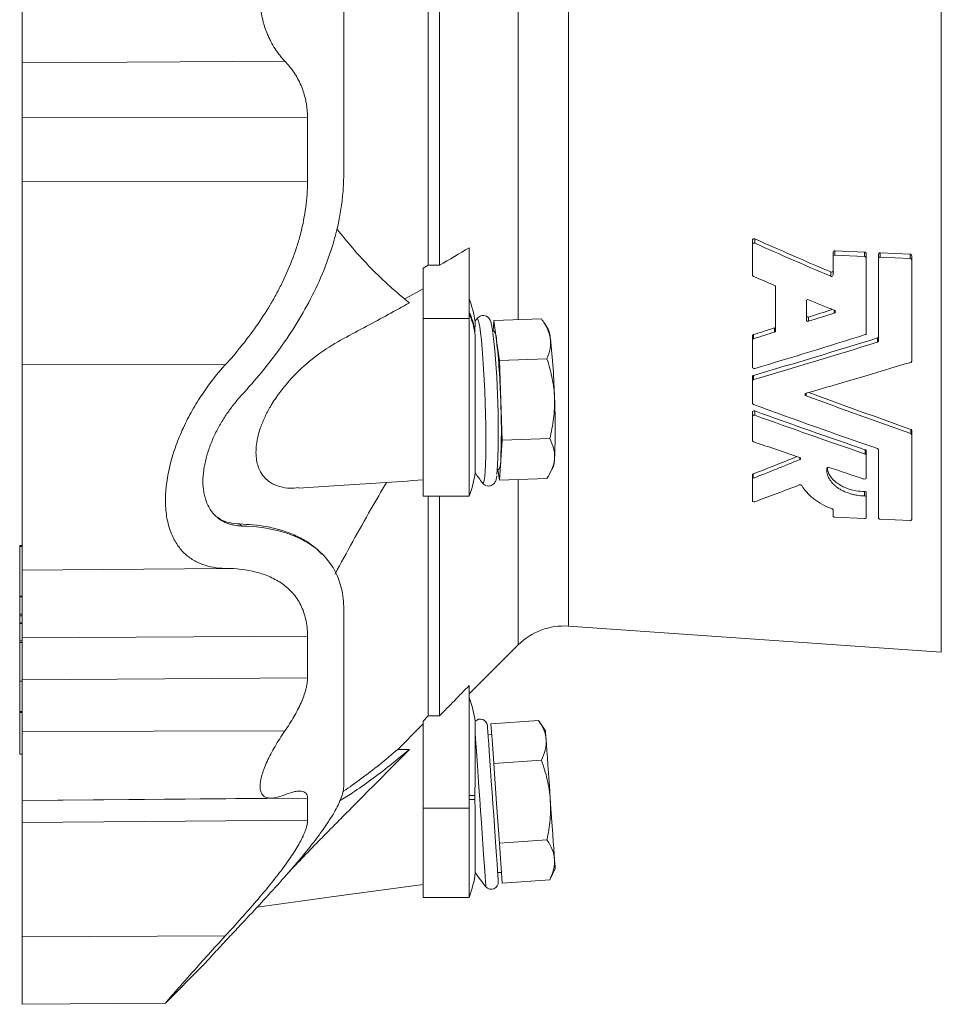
# Model space of a CAD drawing. Header units: millimetres. Extents: x -49 to 952, y -254 to 809.
# Tile 4 of 10: x -42 to 158, y 342 to 556. Entities that reach past the tile are written whole.
import ezdxf

# ---------------------------------------------------------------- set-up
doc = ezdxf.new("R2010")
doc.units = ezdxf.units.MM

msp = doc.modelspace()

# ---------------------------------------------------------------- linework, layer by layer
at = {"color": 8, "linetype": 'Continuous', "lineweight": 0}
for p, q in [((77.26, 697.01), (77.26, 424.27)), ((66.38, 630.56), (66.38, 490.72)), ((158.16, 418.61), (158.16, 560.64)), ((-41.26, 546.44), (15.76, 546.8)), ((-41.26, 534.47), (20.66, 534.54)), ((-41.26, 520.6), (20.66, 520.71)), ((117.68, 507.31), (117.68, 508.25)), ((135.04, 504.71), (135.04, 505.66)), ((141.52, 504.43), (141.52, 505.37)), ((144.9, 504.28), (144.9, 505.22)), ((151.38, 503.99), (151.38, 504.94)), ((134.18, 500.14), (134.18, 501.08)), ((129.38, 490.37), (129.38, 491.29)), ((134.95, 492.16), (134.95, 492.75)), ((45.74, 491.01), (55.74, 491.01)), ((117.4, 486.59), (117.4, 487.51)), ((122, 488.03), (122, 488.95)), ((144.32, 485.85), (144.32, 486.77)), ((-41.26, 481.1), (2.82, 480.91)), ((117.4, 477.72), (117.4, 478.64)), ((128.81, 474.25), (128.81, 474.78)), ((117.68, 470.01), (117.68, 470.93)), ((151.52, 466.03), (151.52, 466.94)), ((141.66, 461.59), (141.66, 462.51)), ((127.46, 460.39), (127.46, 460.82)), ((117.35, 456.33), (117.35, 457.26)), ((66.38, 456.06), (66.38, 420.2)), ((141.51, 452.51), (141.51, 453.45)), ((-41.77, 441.5), (-41.26, 441.5)), ((-41.26, 436.42), (2.82, 436.8)), ((-41.77, 430.65), (-41.26, 430.65)), ((-41.77, 426.84), (-41.26, 426.84)), ((-41.77, 426.51), (-41.26, 426.51)), ((-41.77, 424.85), (-41.26, 424.85)), ((-41.77, 421.05), (-41.26, 421.05)), ((-41.77, 420.71), (-41.26, 420.71)), ((-41.26, 421.72), (20.66, 422.12)), ((-41.77, 412.36), (-41.26, 412.36)), ((-41.26, 412.63), (20.66, 413.06)), ((-41.77, 405.77), (-41.26, 405.77)), ((-41.77, 405.53), (-41.26, 405.53)), ((-41.26, 401.41), (15.76, 401.53)), ((-41.77, 396.52), (-41.26, 396.52)), ((-41.26, 386.46), (20.66, 386.96)), ((57, 387.56), (55.74, 387.56)), ((57, 386.64), (55.74, 386.64)), ((45.74, 384.79), (55.74, 384.79)), ((-41.26, 381.67), (20.66, 382.19)), ((-41.26, 356.87), (2.82, 357.07))]:
    msp.add_line(p, q, dxfattribs=at)
at = {"color": 7, "linetype": 'Continuous', "lineweight": 15}
for p, q in [((46.85, 618.75), (46.85, 502.53)), ((49.32, 618.75), (49.32, 502.53)), ((55.74, 491.01), (55.74, 506.32)), ((117.18, 507.01), (117.18, 507.96)), ((117.18, 507.01), (117.18, 500.41)), ((134.68, 504.39), (134.68, 505.33)), ((134.68, 504.39), (134.68, 500.43)), ((135.04, 505.66), (141.52, 505.37)), ((141.52, 504.43), (135.04, 504.71)), ((141.88, 504.07), (141.88, 505.01)), ((141.88, 487.77), (141.88, 504.07)), ((144.54, 503.95), (144.54, 504.9)), ((144.54, 503.95), (144.54, 486.12)), ((144.9, 505.22), (151.38, 504.94)), ((151.38, 503.99), (144.9, 504.28)), ((151.74, 503.64), (151.74, 504.58)), ((45.74, 501.88), (46.85, 502.53)), ((45.74, 491.01), (45.74, 501.88)), ((46.85, 502.53), (49.32, 502.53)), ((151.74, 481.74), (151.74, 503.64)), ((122.22, 497.83), (122.22, 488.3)), ((45.74, 497.39), (41.79, 495.22)), ((128.88, 494.78), (128.88, 490.68)), ((45.74, 452.44), (45.74, 491.01)), ((55.74, 452.44), (55.74, 491.01)), ((57.4, 490.91), (57.39, 490.89)), ((61.07, 490.54), (60.91, 488.21)), ((61.07, 490.54), (71.4, 490.9)), ((61.67, 486.22), (61.07, 490.54)), ((72.92, 488.55), (72.05, 489.95)), ((61.15, 488.22), (60.84, 488.21)), ((117.18, 486.31), (117.18, 487.23)), ((62.28, 481.9), (61.67, 486.22)), ((117.18, 486.31), (117.18, 480.44)), ((62.28, 481.9), (72.61, 482.26)), ((62.58, 473.24), (62.28, 481.9)), ((117.18, 477.46), (117.18, 478.38)), ((117.18, 477.46), (117.18, 472.6)), ((62.88, 464.59), (62.58, 473.24)), ((117.18, 469.78), (117.18, 470.69)), ((117.18, 469.78), (117.18, 464.52)), ((151.74, 465.77), (151.74, 466.68)), ((151.74, 447.39), (151.74, 465.77)), ((62.58, 460.25), (62.88, 464.59)), ((62.88, 464.59), (73.22, 464.95)), ((141.88, 461.34), (141.88, 462.26)), ((141.88, 456.39), (141.88, 461.34)), ((144.54, 462.51), (144.54, 447.71)), ((62.28, 455.92), (62.58, 460.25)), ((61.88, 458.23), (62.2, 458.24)), ((61.95, 458.23), (62.28, 455.92)), ((73.19, 457.28), (73.96, 458.73)), ((117.18, 456.13), (117.18, 457.06)), ((58.63, 455.32), (58.65, 455.29)), ((62.28, 455.92), (72.61, 456.28)), ((117.18, 456.13), (117.18, 451.47)), ((141.88, 452.26), (141.88, 453.19)), ((45.74, 452.44), (55.74, 452.44)), ((46.85, 452.44), (46.85, 404.81)), ((49.32, 452.44), (49.32, 404.81)), ((141.88, 447.83), (141.88, 452.26)), ((134.68, 449.46), (134.68, 448.14)), ((6.42, 445.98), (5.88, 446.42)), ((135.04, 447.9), (141.52, 447.61)), ((144.9, 447.47), (151.38, 447.18)), ((-41.26, 441.72), (-41.77, 441.72)), ((-41.77, 441.5), (-41.77, 430.79)), ((23.25, 440.47), (22.7, 440.96)), ((-41.26, 430.77), (-41.77, 430.77)), ((-41.77, 430.65), (-41.77, 426.84)), ((-41.77, 426.51), (-41.77, 425)), ((-41.26, 424.98), (-41.77, 424.98)), ((-41.77, 424.85), (-41.77, 421.05)), ((77.26, 424.27), (158.16, 418.61)), ((-41.77, 420.71), (-41.77, 412.36)), ((55.74, 409.56), (66.38, 420.2)), ((-41.77, 412.33), (-41.26, 412.33)), ((-41.77, 412.31), (-41.77, 405.77)), ((55.74, 384.79), (55.74, 411.39)), ((-41.77, 405.53), (-41.77, 396.52)), ((45.74, 403.68), (46.85, 404.81)), ((45.74, 384.79), (45.74, 403.68)), ((46.85, 404.81), (49.32, 404.81)), ((60.46, 403.09), (70.8, 403.82)), ((72.3, 401.59), (70.8, 403.82)), ((60.77, 398.77), (60.46, 403.09)), ((60.63, 400.78), (59.83, 400.72)), ((42.77, 397.54), (40.29, 397.54)), ((61.07, 394.45), (60.77, 398.77)), ((-41.77, 396.49), (-41.26, 396.49)), ((61.07, 394.45), (71.4, 395.18)), ((61.67, 385.81), (61.07, 394.45)), ((-41.26, 386.48), (12.8, 386.95)), ((45.74, 365.44), (45.74, 384.79)), ((55.74, 365.44), (55.74, 384.79)), ((62.28, 377.18), (61.67, 385.81)), ((62.28, 377.18), (72.61, 377.9)), ((62.58, 372.86), (62.28, 377.18)), ((62.88, 368.54), (62.58, 372.86)), ((73.22, 369.26), (74.39, 371.67)), ((61.92, 370.8), (62.72, 370.85)), ((62.88, 368.54), (73.22, 369.26)), ((45.74, 365.44), (55.74, 365.44)), ((-10.09, 342.58), (-2.02, 350.65)), ((-41.26, 342.25), (-10.09, 342.52))]:
    msp.add_line(p, q, dxfattribs=at)
at = {"color": 8, "linetype": 'Continuous', "lineweight": 0, "flags": 128}
for points in [[(58.65, 455.29), (58.72, 455.24), (58.87, 455.37), (59, 455.86), (59.11, 456.7), (59.21, 457.87), (59.28, 459.35), (59.33, 461.11), (59.36, 463.11), (59.36, 465.31), (59.33, 467.67), (59.28, 470.14), (59.21, 472.66), (59.11, 475.2), (59, 477.7), (58.87, 480.1), (58.72, 482.36), (58.56, 484.43), (58.39, 486.28), (58.21, 487.86), (58.03, 489.14), (57.86, 490.09), (57.69, 490.71), (57.53, 490.96), (57.4, 490.91)], [(59.36, 367.73), (59.36, 367.77), (59.33, 368.13), (59.28, 368.85), (59.21, 369.9), (59.11, 371.26), (59, 372.92), (58.87, 374.83), (58.72, 376.95), (58.56, 379.26), (58.39, 381.69), (58.21, 384.19), (58.03, 386.73), (57.86, 389.24), (57.69, 391.68), (57.53, 393.99), (57.38, 396.14), (57.24, 398.07), (57.12, 399.74), (57.03, 401.13)]]:
    msp.add_lwpolyline(points, dxfattribs=at)
at = {"color": 7, "linetype": 'Continuous', "lineweight": 15, "flags": 128}
for points in [[(60.87, 385.76), (60.7, 388.22), (60.53, 390.63), (60.37, 392.94), (60.22, 395.1), (60.09, 397.05), (59.97, 398.77), (59.86, 400.2), (59.79, 401.33), (59.73, 402.13), (59.7, 402.58), (59.69, 402.68)], [(72.44, 399.59), (72.38, 400.46), (72.33, 401.08), (72.31, 401.47), (72.3, 401.59)], [(73.34, 386.63), (73.21, 388.58), (73.07, 390.5), (72.94, 392.36), (72.82, 394.11), (72.71, 395.74), (72.6, 397.21), (72.51, 398.5), (72.44, 399.59)], [(74.25, 373.67), (74.17, 374.76), (74.08, 376.05), (73.98, 377.52), (73.87, 379.15), (73.74, 380.9), (73.62, 382.76), (73.48, 384.68), (73.34, 386.63)], [(62.06, 368.83), (62.05, 368.94), (62.02, 369.39), (61.96, 370.18), (61.89, 371.31), (61.78, 372.75), (61.66, 374.47), (61.53, 376.42), (61.38, 378.58), (61.22, 380.88), (61.05, 383.29), (60.87, 385.76)], [(74.39, 371.67), (74.38, 371.8), (74.36, 372.18), (74.31, 372.81), (74.25, 373.67)], [(9.78, 363.35), (27.48, 365.76), (45.74, 368.24)]]:
    msp.add_lwpolyline(points, dxfattribs=at)
at = {"color": 7, "linetype": 'Continuous', "lineweight": 15}
for centre, radius, start, end in [((34.08, 487.1), 23.16, 7.9802, 20.7326), ((82.15, 473.94), 30, 145.5601, 146.9485), ((-117.34, 467.35), 179.39, 356.7431, 6.576), ((58.28, 486.4), 3.4, 356.9787, 32.385), ((67.34, 486.3), 6.01, 3.0944, 21.9283), ((-83.69, 469.55), 146.31, 1.4477, 6.5425), ((-72.01, 469.96), 146.31, 1.4477, 6.5426), ((-83.03, 466.75), 145.75, 357.4458, 2.5542), ((-71.35, 467.16), 145.75, 357.4458, 2.5542), ((58.81, 459.92), 3.79, 333.548, 4.994), ((68.31, 460.57), 5.94, 341.9942, 0.919), ((34.08, 460.64), 23.16, 339.2674, 352.3773), ((82.15, 473.94), 30, 213.1294, 218.4448), ((76.28, 410.3), 14, 86, 135), ((34.08, 400.56), 23.16, 7.4766, 20.7326), ((58.16, 402.58), 1.53, 4, 137.1031), ((34.08, 373.64), 23.16, 339.2674, 352.9967), ((82.15, 387.25), 30, 213.2187, 220.5838), ((60.53, 368.73), 1.53, 220.5838, 4)]:
    msp.add_arc(centre, radius, start, end, dxfattribs=at)
at = {"color": 8, "linetype": 'Continuous', "lineweight": 0}
for centre, start, end in [((39.31, 485.26), 9.6394, 23.6733), ((39.31, 484.8), 9.6203, 23.6735)]:
    msp.add_arc(centre, 17.94, start, end, dxfattribs=at)
at = {"color": 7, "linetype": 'Continuous', "lineweight": 15}
for centre, major_axis, ratio, start_param, end_param in [((267.88, 540.59), (360.33, -125.36), 0.223039, 4.36121, 4.410885), ((268.52, 540.38), (364.05, -126.66), 0.223039, 4.363985, 4.4131), ((249.15, 540.57), (360.79, -125.52), 0.223039, 4.417199, 4.430798), ((249.15, 540.57), (360.79, -125.52), 0.223039, 4.452494, 4.468757), ((140.83, 579.5), (338.94, 117.92), 0.223039, 4.601246, 4.61629), ((141.46, 579.71), (342.67, 119.22), 0.223039, 4.599776, 4.615986), ((140.83, 579.5), (338.94, 117.92), 0.223039, 4.565971, 4.579515), ((141.46, 579.71), (342.67, 119.22), 0.223039, 4.564883, 4.57828), ((160.83, 579.89), (345.93, 120.35), 0.223039, 4.510254, 4.579671), ((167.34, 579.75), (343.41, 119.47), 0.223039, 4.489435, 4.568041), ((167.98, 579.96), (347.13, 120.77), 0.223039, 4.489176, 4.566944), ((187.34, 580.14), (350.39, 121.9), 0.223039, 4.467635, 4.532833), ((187.34, 541.14), (350.39, -121.9), 0.223039, 4.622517, 4.687714), ((186.71, 541.35), (346.66, -120.61), 0.223039, 4.624262, 4.688437), ((167.98, 541.33), (347.13, -120.77), 0.223039, 4.644058, 4.721826), ((160.2, 541.6), (342.2, -119.05), 0.223039, 4.665624, 4.735791), ((160.83, 541.39), (345.93, -120.35), 0.223039, 4.665136, 4.734553), ((141.46, 541.57), (342.67, -119.22), 0.223039, 4.719764, 4.748914), ((181.8, 573.15), (222.31, 127.01), 0.299113, 4.253322, 4.296842), ((182.06, 573.29), (224.67, 128.35), 0.299113, 4.255247, 4.301232), ((141.46, 541.57), (342.67, -119.22), 0.223039, 4.767522, 4.789601), ((194.56, 573.36), (226.02, 129.12), 0.299113, 4.201469, 4.245693)]:
    msp.add_ellipse(centre, major_axis=major_axis, ratio=ratio, start_param=start_param, end_param=end_param, dxfattribs=at)
for points, knots in [([(28.52, 522.39), (28.52, 528.62), (28.52, 534.96), (28.52, 547.74), (28.52, 554.19), (28.52, 567.09), (28.52, 573.54), (28.52, 586.33), (28.52, 592.67), (28.52, 598.89)], [0, 0, 0, 0, 0.25, 0.25, 0.5, 0.5, 0.75, 0.75, 1, 1, 1, 1]), ([(-41.26, 574.84), (-41.26, 574.01), (-41.26, 573.08), (-41.26, 571), (-41.26, 569.86), (-41.26, 567.42), (-41.26, 566.12), (-41.26, 563.43), (-41.26, 562.03), (-41.26, 559.25), (-41.26, 557.86), (-41.26, 555.16), (-41.26, 553.86), (-41.26, 551.42), (-41.26, 550.28), (-41.26, 548.21), (-41.26, 547.27), (-41.26, 546.44)], [0, 0, 0, 0, 0.125, 0.125, 0.25, 0.25, 0.375, 0.375, 0.5, 0.5, 0.625, 0.625, 0.75, 0.75, 0.875, 0.875, 1, 1, 1, 1]), ([(15.76, 546.8), (14.98, 547.6), (14.27, 548.5), (13.31, 549.98), (13, 550.5), (12.57, 551.33), (12.43, 551.61), (12.16, 552.18), (12.04, 552.47), (11.68, 553.35), (11.46, 553.96), (11.18, 554.91), (11.09, 555.23), (10.93, 555.88), (10.86, 556.21), (10.53, 557.88), (10.39, 559.23), (10.39, 561.3), (10.43, 562.01), (10.56, 563.38), (10.66, 564.05), (10.85, 565.04), (10.92, 565.37), (11.08, 566.02), (11.17, 566.35), (11.45, 567.3), (11.67, 567.91), (12.15, 569.09), (12.41, 569.66), (12.99, 570.76), (13.3, 571.29), (14.27, 572.78), (14.98, 573.68), (15.76, 574.49)], [0, 0, 0, 0, 0.125, 0.125, 0.1875, 0.1875, 0.21875, 0.21875, 0.25, 0.25, 0.3125, 0.3125, 0.34375, 0.34375, 0.375, 0.375, 0.5, 0.5, 0.5625, 0.5625, 0.625, 0.625, 0.65625, 0.65625, 0.6875, 0.6875, 0.75, 0.75, 0.8125, 0.8125, 0.875, 0.875, 1, 1, 1, 1]), ([(15.76, 546.8), (16.45, 546.07), (17.1, 545.27), (17.99, 543.95), (18.27, 543.5), (18.79, 542.53), (19.04, 542.03), (19.7, 540.47), (20.05, 539.37), (20.35, 537.91), (20.41, 537.61), (20.5, 537), (20.54, 536.7), (20.63, 535.79), (20.66, 535.17), (20.66, 534.54)], [0, 0, 0, 0, 0.25, 0.25, 0.375, 0.375, 0.5, 0.5, 0.75, 0.75, 0.8125, 0.8125, 0.875, 0.875, 1, 1, 1, 1]), ([(-41.26, 546.44), (-41.26, 545.66), (-41.26, 544.8), (-41.26, 542.96), (-41.26, 541.98), (-41.26, 539.93), (-41.26, 538.86), (-41.26, 536.68), (-41.26, 535.57), (-41.26, 534.47)], [0, 0, 0, 0, 0.25, 0.25, 0.5, 0.5, 0.75, 0.75, 1, 1, 1, 1]), ([(6.42, 474.42), (9.33, 477.57), (12.11, 480.92), (16.01, 486.34), (17.25, 488.2), (19.59, 492.01), (20.69, 493.96), (22.72, 497.99), (23.66, 500.06), (24.71, 502.74), (24.91, 503.28), (25.3, 504.37), (25.49, 504.92), (26.04, 506.57), (26.37, 507.68), (27.27, 511.02), (27.73, 513.27), (28.2, 516.67), (28.32, 517.81), (28.48, 520.11), (28.52, 521.25), (28.52, 522.39)], [0, 0, 0, 0, 0.25, 0.25, 0.375, 0.375, 0.5, 0.5, 0.625, 0.625, 0.65625, 0.65625, 0.6875, 0.6875, 0.75, 0.75, 0.875, 0.875, 0.9375, 0.9375, 1, 1, 1, 1]), ([(-41.26, 520.6), (-41.26, 517.35), (-41.26, 513.98), (-41.26, 507.16), (-41.26, 503.72), (-41.26, 496.91), (-41.26, 493.56), (-41.26, 487.1), (-41.26, 484.01), (-41.26, 481.1)], [0, 0, 0, 0, 0.25, 0.25, 0.5, 0.5, 0.75, 0.75, 1, 1, 1, 1]), ([(20.66, 520.71), (20.66, 518.83), (20.53, 516.96), (20.04, 513.23), (19.68, 511.38), (18.97, 508.61), (18.71, 507.69), (18.13, 505.86), (17.81, 504.96), (16.81, 502.29), (16.06, 500.56), (14.82, 498.02), (14.39, 497.19), (13.5, 495.54), (13.03, 494.73), (11.6, 492.32), (10.59, 490.78), (7.45, 486.3), (5.2, 483.53), (2.82, 480.91)], [0, 0, 0, 0, 0.125, 0.125, 0.25, 0.25, 0.3125, 0.3125, 0.375, 0.375, 0.5, 0.5, 0.5625, 0.5625, 0.625, 0.625, 0.75, 0.75, 1, 1, 1, 1]), ([(27, 510.42), (28.15, 508.99), (30.57, 505.98), (34.43, 501.85), (38.52, 497.88), (41.35, 495.56), (42.77, 494.39)], [0, 0, 0, 0, 0.230465, 0.484972, 0.742483, 1, 1, 1, 1]), ([(117.18, 507.96), (117.18, 508.07), (117.24, 508.18), (117.38, 508.27), (117.44, 508.28), (117.56, 508.29), (117.62, 508.28), (117.68, 508.25)], [0, 0, 0, 0, 0.5, 0.5, 0.75, 0.75, 1, 1, 1, 1]), ([(117.68, 507.31), (117.57, 507.35), (117.44, 507.35), (117.24, 507.23), (117.18, 507.12), (117.18, 507.01)], [0, 0, 0, 0, 0.5, 0.5, 1, 1, 1, 1]), ([(134.68, 505.33), (134.68, 505.42), (134.72, 505.5), (134.85, 505.63), (134.95, 505.66), (135.04, 505.66)], [0, 0, 0, 0, 0.5, 0.5, 1, 1, 1, 1]), ([(135.04, 504.71), (134.95, 504.72), (134.85, 504.68), (134.72, 504.56), (134.68, 504.47), (134.68, 504.39)], [0, 0, 0, 0, 0.5, 0.5, 1, 1, 1, 1]), ([(141.52, 505.37), (141.62, 505.37), (141.71, 505.32), (141.84, 505.19), (141.88, 505.1), (141.88, 505.01)], [0, 0, 0, 0, 0.5, 0.5, 1, 1, 1, 1]), ([(141.88, 504.07), (141.88, 504.16), (141.84, 504.25), (141.71, 504.38), (141.62, 504.42), (141.52, 504.43)], [0, 0, 0, 0, 0.5, 0.5, 1, 1, 1, 1]), ([(144.54, 504.9), (144.54, 504.98), (144.58, 505.07), (144.71, 505.19), (144.8, 505.23), (144.9, 505.22)], [0, 0, 0, 0, 0.5, 0.5, 1, 1, 1, 1]), ([(144.9, 504.28), (144.8, 504.28), (144.71, 504.25), (144.58, 504.13), (144.54, 504.04), (144.54, 503.95)], [0, 0, 0, 0, 0.5, 0.5, 1, 1, 1, 1]), ([(151.38, 504.94), (151.48, 504.93), (151.57, 504.89), (151.7, 504.76), (151.74, 504.67), (151.74, 504.58)], [0, 0, 0, 0, 0.5, 0.5, 1, 1, 1, 1]), ([(151.74, 503.64), (151.74, 503.73), (151.7, 503.81), (151.57, 503.95), (151.48, 503.99), (151.38, 503.99)], [0, 0, 0, 0, 0.5, 0.5, 1, 1, 1, 1]), ([(117.18, 500.41), (117.18, 500.34), (117.2, 500.28), (117.28, 500.17), (117.33, 500.12), (117.4, 500.09)], [0, 0, 0, 0, 0.5, 0.5, 1, 1, 1, 1]), ([(134.18, 501.08), (134.29, 501.03), (134.42, 501.04), (134.62, 501.15), (134.68, 501.26), (134.68, 501.36)], [0, 0, 0, 0, 0.5, 0.5, 1, 1, 1, 1]), ([(134.68, 500.43), (134.68, 500.32), (134.62, 500.21), (134.47, 500.13), (134.42, 500.11), (134.3, 500.11), (134.24, 500.12), (134.18, 500.14)], [0, 0, 0, 0, 0.5, 0.5, 0.75, 0.75, 1, 1, 1, 1]), ([(122, 498.14), (122.06, 498.12), (122.12, 498.07), (122.2, 497.96), (122.22, 497.9), (122.22, 497.83)], [0, 0, 0, 0, 0.5, 0.5, 1, 1, 1, 1]), ([(42.77, 494.39), (39.68, 492.68), (34.92, 490.03), (28.48, 486.67), (23.88, 483.96), (19.81, 480.71), (16.76, 477.63), (14.36, 474.63), (12.71, 472.12), (11.42, 469.68), (10.52, 467.53), (9.91, 465.5), (9.56, 463.65), (9.45, 461.87), (9.62, 459.76), (10.28, 457.86), (11.4, 456.36), (12.78, 455.23), (14.63, 454.46), (16.68, 454.07), (18.1, 454.24), (18.7, 454.3)], [0, 0, 0, 0, 0.171772, 0.264618, 0.357242, 0.427799, 0.498252, 0.541467, 0.584621, 0.617065, 0.649463, 0.675234, 0.700984, 0.726866, 0.752748, 0.8003, 0.83344, 0.866633, 0.915559, 0.964578, 1, 1, 1, 1]), ([(129.38, 495.05), (129.27, 495.1), (129.14, 495.09), (128.94, 494.98), (128.88, 494.88), (128.88, 494.78)], [0, 0, 0, 0, 0.5, 0.5, 1, 1, 1, 1]), ([(60.86, 488.05), (60.83, 488.26), (60.75, 488.86), (60.59, 489.69), (60.43, 490.29), (60.21, 490.77), (59.95, 491.14), (59.5, 491.5), (58.83, 491.69), (58.13, 491.56), (57.64, 491.22), (57.42, 490.95), (57.36, 490.83), (57.34, 490.8)], [0, 0, 0, 0, 0.100956, 0.301211, 0.512331, 0.59865, 0.664019, 0.727734, 0.793367, 0.866298, 0.925598, 0.983497, 1, 1, 1, 1]), ([(129.38, 491.29), (129.27, 491.26), (129.14, 491.27), (128.94, 491.4), (128.88, 491.5), (128.88, 491.61)], [0, 0, 0, 0, 0.5, 0.5, 1, 1, 1, 1]), ([(134.95, 492.16), (135.01, 492.18), (135.07, 492.22), (135.15, 492.32), (135.17, 492.39), (135.17, 492.51), (135.15, 492.57), (135.07, 492.68), (135.01, 492.72), (134.95, 492.75)], [0, 0, 0, 0, 0.25, 0.25, 0.5, 0.5, 0.75, 0.75, 1, 1, 1, 1]), ([(57.01, 490.3), (57.01, 490.27), (57.01, 490.22), (57, 489.56), (57, 488.81), (57, 488.31), (57, 488.26)], [0, 0, 0, 0, 0.293988, 0.623494, 0.962558, 1, 1, 1, 1]), ([(73.34, 486.63), (73.29, 486.99), (73.21, 487.36), (72.98, 488.09), (72.84, 488.45), (72.34, 489.52), (71.9, 490.21), (71.4, 490.9)], [0, 0, 0, 0, 0.25, 0.25, 0.5, 0.5, 1, 1, 1, 1]), ([(122, 488.95), (122.06, 488.97), (122.12, 489.01), (122.2, 489.11), (122.22, 489.17), (122.22, 489.23)], [0, 0, 0, 0, 0.5, 0.5, 1, 1, 1, 1]), ([(128.88, 490.68), (128.88, 490.58), (128.94, 490.47), (129.13, 490.35), (129.27, 490.33), (129.38, 490.37)], [0, 0, 0, 0, 0.5, 0.5, 1, 1, 1, 1]), ([(57.03, 457.57), (57.03, 457.61), (57.04, 457.7), (57.05, 458.4), (57.05, 459.53), (57.06, 461.07), (57.06, 462.99), (57.06, 465.2), (57.06, 467.68), (57.06, 470.31), (57.06, 473.06), (57.05, 475.82), (57.04, 478.54), (57.03, 481.11), (57.02, 483.49), (57.01, 485.85), (57, 487.09), (57, 487.8)], [0, 0, 0, 0, 0.055752, 0.122526, 0.187437, 0.254229, 0.319163, 0.385978, 0.450928, 0.517761, 0.582712, 0.649548, 0.714485, 0.781307, 0.846223, 0.913022, 1, 1, 1, 1]), ([(117.18, 487.23), (117.18, 487.29), (117.2, 487.35), (117.28, 487.45), (117.34, 487.49), (117.4, 487.51)], [0, 0, 0, 0, 0.5, 0.5, 1, 1, 1, 1]), ([(122.22, 488.3), (122.22, 488.24), (122.2, 488.18), (122.12, 488.09), (122.06, 488.05), (122, 488.03)], [0, 0, 0, 0, 0.5, 0.5, 1, 1, 1, 1]), ([(141.66, 487.49), (141.73, 487.51), (141.78, 487.55), (141.86, 487.64), (141.88, 487.71), (141.88, 487.77)], [0, 0, 0, 0, 0.5, 0.5, 1, 1, 1, 1]), ([(144.32, 486.77), (144.38, 486.79), (144.44, 486.83), (144.52, 486.92), (144.54, 486.98), (144.54, 487.04)], [0, 0, 0, 0, 0.5, 0.5, 1, 1, 1, 1]), ([(72.61, 482.26), (72.92, 482.98), (73.16, 483.71), (73.42, 485.17), (73.45, 485.9), (73.34, 486.63)], [0, 0, 0, 0, 0.5, 0.5, 1, 1, 1, 1]), ([(117.4, 486.59), (117.34, 486.57), (117.28, 486.53), (117.2, 486.43), (117.18, 486.37), (117.18, 486.31)], [0, 0, 0, 0, 0.5, 0.5, 1, 1, 1, 1]), ([(144.54, 486.12), (144.54, 486.06), (144.52, 486), (144.44, 485.91), (144.38, 485.87), (144.32, 485.85)], [0, 0, 0, 0, 0.5, 0.5, 1, 1, 1, 1]), ([(-41.26, 436.42), (-41.26, 436.45), (-41.26, 436.72), (-41.26, 437.59), (-41.26, 437.96), (-41.26, 438.86), (-41.26, 439.39), (-41.26, 440.64), (-41.26, 441.36), (-41.26, 442.95), (-41.26, 443.84), (-41.26, 445.77), (-41.26, 446.81), (-41.26, 449.04), (-41.26, 450.22), (-41.26, 452.68), (-41.26, 453.96), (-41.26, 456.58), (-41.26, 457.92), (-41.26, 460.62), (-41.26, 461.99), (-41.26, 464.69), (-41.26, 466.03), (-41.26, 468.66), (-41.26, 469.95), (-41.26, 472.44), (-41.26, 473.64), (-41.26, 477.11), (-41.26, 479.22), (-41.26, 481.1)], [0, 0, 0, 0, 0.125, 0.125, 0.1875, 0.1875, 0.25, 0.25, 0.3125, 0.3125, 0.375, 0.375, 0.4375, 0.4375, 0.5, 0.5, 0.5625, 0.5625, 0.625, 0.625, 0.6875, 0.6875, 0.75, 0.75, 0.8125, 0.8125, 0.875, 0.875, 1, 1, 1, 1]), ([(2.82, 480.91), (1.05, 478.97), (-0.6, 476.88), (-2.52, 474.04), (-2.89, 473.46), (-3.63, 472.28), (-3.98, 471.67), (-5.03, 469.83), (-5.68, 468.58), (-6.86, 466.03), (-7.4, 464.72), (-8.12, 462.72), (-8.35, 462.05), (-8.76, 460.71), (-8.94, 460.05), (-9.44, 458.06), (-9.7, 456.74), (-9.92, 455.11), (-9.96, 454.79), (-10.03, 454.14), (-10.06, 453.82), (-10.12, 452.85), (-10.15, 452.23), (-10.15, 450.39), (-10.06, 449.22), (-9.8, 447.56), (-9.7, 447.02), (-9.44, 445.98), (-9.29, 445.48), (-8.79, 444.06), (-8.38, 443.19), (-7.66, 442.01), (-7.4, 441.64), (-6.86, 440.94), (-6.58, 440.62), (-5.69, 439.71), (-5.04, 439.18), (-3.99, 438.52), (-3.63, 438.32), (-2.9, 437.96), (-2.52, 437.8), (-0.61, 437.09), (1.05, 436.82), (2.82, 436.8)], [0, 0, 0, 0, 0.125, 0.125, 0.15625, 0.15625, 0.1875, 0.1875, 0.25, 0.25, 0.3125, 0.3125, 0.34375, 0.34375, 0.375, 0.375, 0.4375, 0.4375, 0.453125, 0.453125, 0.46875, 0.46875, 0.5, 0.5, 0.5625, 0.5625, 0.59375, 0.59375, 0.625, 0.625, 0.6875, 0.6875, 0.71875, 0.71875, 0.75, 0.75, 0.8125, 0.8125, 0.84375, 0.84375, 0.875, 0.875, 1, 1, 1, 1]), ([(72.61, 482.26), (73.07, 480.86), (73.46, 479.44), (74.02, 476.58), (74.2, 475.13), (74.25, 473.65)], [0, 0, 0, 0, 0.5, 0.5, 1, 1, 1, 1]), ([(151.52, 481.47), (151.58, 481.49), (151.64, 481.53), (151.72, 481.62), (151.74, 481.68), (151.74, 481.74)], [0, 0, 0, 0, 0.5, 0.5, 1, 1, 1, 1]), ([(117.18, 480.44), (117.18, 480.34), (117.24, 480.24), (117.44, 480.13), (117.57, 480.11), (117.68, 480.14)], [0, 0, 0, 0, 0.5, 0.5, 1, 1, 1, 1]), ([(117.18, 478.38), (117.18, 478.43), (117.2, 478.49), (117.28, 478.58), (117.34, 478.62), (117.4, 478.64)], [0, 0, 0, 0, 0.5, 0.5, 1, 1, 1, 1]), ([(117.4, 477.72), (117.34, 477.7), (117.28, 477.67), (117.2, 477.58), (117.18, 477.52), (117.18, 477.46)], [0, 0, 0, 0, 0.5, 0.5, 1, 1, 1, 1]), ([(-2.02, 455.65), (-2.02, 456.44), (-1.96, 457.25), (-1.79, 458.5), (-1.72, 458.92), (-1.55, 459.77), (-1.45, 460.2), (-1.12, 461.48), (-0.85, 462.34), (-0.39, 463.6), (-0.22, 464.02), (0.13, 464.86), (0.32, 465.28), (0.9, 466.51), (1.32, 467.31), (2.21, 468.86), (2.69, 469.61), (3.44, 470.71), (3.69, 471.07), (4.22, 471.78), (4.48, 472.12), (5.29, 473.14), (5.85, 473.79), (6.42, 474.42)], [0, 0, 0, 0, 0.125, 0.125, 0.1875, 0.1875, 0.25, 0.25, 0.375, 0.375, 0.4375, 0.4375, 0.5, 0.5, 0.625, 0.625, 0.75, 0.75, 0.8125, 0.8125, 0.875, 0.875, 1, 1, 1, 1]), ([(128.81, 474.25), (128.75, 474.27), (128.69, 474.31), (128.61, 474.41), (128.59, 474.47), (128.59, 474.58), (128.61, 474.63), (128.69, 474.72), (128.75, 474.76), (128.81, 474.78)], [0, 0, 0, 0, 0.25, 0.25, 0.5, 0.5, 0.75, 0.75, 1, 1, 1, 1]), ([(74.25, 473.65), (74.28, 472.92), (74.27, 472.18), (74.2, 470.71), (74.13, 469.99), (73.86, 467.81), (73.57, 466.38), (73.22, 464.95)], [0, 0, 0, 0, 0.25, 0.25, 0.5, 0.5, 1, 1, 1, 1]), ([(117.18, 472.6), (117.18, 472.54), (117.2, 472.49), (117.28, 472.39), (117.34, 472.35), (117.4, 472.33)], [0, 0, 0, 0, 0.5, 0.5, 1, 1, 1, 1]), ([(117.18, 470.69), (117.18, 470.78), (117.24, 470.87), (117.44, 470.96), (117.57, 470.96), (117.68, 470.93)], [0, 0, 0, 0, 0.5, 0.5, 1, 1, 1, 1]), ([(117.68, 470.01), (117.57, 470.05), (117.44, 470.04), (117.24, 469.95), (117.18, 469.87), (117.18, 469.78)], [0, 0, 0, 0, 0.5, 0.5, 1, 1, 1, 1]), ([(151.52, 466.94), (151.58, 466.92), (151.64, 466.88), (151.72, 466.79), (151.74, 466.74), (151.74, 466.68)], [0, 0, 0, 0, 0.5, 0.5, 1, 1, 1, 1]), ([(151.74, 465.77), (151.74, 465.82), (151.72, 465.87), (151.64, 465.96), (151.58, 466), (151.52, 466.03)], [0, 0, 0, 0, 0.5, 0.5, 1, 1, 1, 1]), ([(73.22, 464.95), (73.57, 464.26), (73.86, 463.55), (74.23, 462.13), (74.3, 461.4), (74.25, 460.66)], [0, 0, 0, 0, 0.5, 0.5, 1, 1, 1, 1]), ([(117.18, 464.52), (117.18, 464.47), (117.2, 464.42), (117.28, 464.33), (117.34, 464.29), (117.4, 464.27)], [0, 0, 0, 0, 0.5, 0.5, 1, 1, 1, 1]), ([(141.66, 462.51), (141.73, 462.49), (141.78, 462.45), (141.86, 462.36), (141.88, 462.31), (141.88, 462.26)], [0, 0, 0, 0, 0.5, 0.5, 1, 1, 1, 1]), ([(141.88, 461.34), (141.88, 461.39), (141.86, 461.44), (141.78, 461.53), (141.73, 461.57), (141.66, 461.59)], [0, 0, 0, 0, 0.5, 0.5, 1, 1, 1, 1]), ([(144.32, 462.77), (144.38, 462.74), (144.44, 462.71), (144.52, 462.62), (144.54, 462.57), (144.54, 462.51)], [0, 0, 0, 0, 0.5, 0.5, 1, 1, 1, 1]), ([(74.25, 460.66), (74.22, 460.29), (74.17, 459.92), (73.99, 459.19), (73.88, 458.82), (73.45, 457.73), (73.07, 457), (72.61, 456.28)], [0, 0, 0, 0, 0.25, 0.25, 0.5, 0.5, 1, 1, 1, 1]), ([(127.4, 460.84), (127.47, 460.82), (127.52, 460.79), (127.6, 460.71), (127.62, 460.66), (127.63, 460.57), (127.62, 460.53), (127.56, 460.44), (127.51, 460.41), (127.46, 460.39)], [0, 0, 0, 0, 0.25, 0.25, 0.5, 0.5, 0.75, 0.75, 1, 1, 1, 1]), ([(141.51, 452.51), (140.96, 452.52), (140.42, 452.57), (139.61, 452.7), (139.34, 452.75), (138.81, 452.87), (138.55, 452.94), (137.79, 453.17), (137.31, 453.36), (136.62, 453.7), (136.4, 453.82), (135.98, 454.07), (135.58, 454.33), (135.22, 454.62), (134.87, 454.92), (134.71, 455.08), (134.27, 455.57), (134.02, 455.91), (133.73, 456.44), (133.64, 456.62), (133.5, 456.99), (133.44, 457.18), (133.31, 457.73), (133.28, 458.11), (133.3, 458.49)], [0, 0, 0, 0, 0.125, 0.125, 0.1875, 0.1875, 0.25, 0.25, 0.375, 0.375, 0.4375, 0.4375, 0.5, 0.5625, 0.5625, 0.625, 0.625, 0.75, 0.75, 0.8125, 0.8125, 0.875, 0.875, 1, 1, 1, 1]), ([(133.3, 458.49), (133.3, 458.57), (133.37, 458.65), (133.56, 458.73), (133.69, 458.73), (133.8, 458.69)], [0, 0, 0, 0, 0.5, 0.5, 1, 1, 1, 1]), ([(133.44, 458.58), (133.51, 458.14), (133.7, 457.07), (135.03, 455.57), (137.08, 454.3), (139.37, 453.59), (140.88, 453.49), (141.51, 453.45)], [0, 0, 0, 0, 0.162547, 0.39185, 0.61849, 0.841067, 1, 1, 1, 1]), ([(-2.02, 455.65), (-2.02, 454.85), (-1.96, 454.11), (-1.79, 453.05), (-1.72, 452.7), (-1.55, 452.04), (-1.45, 451.72), (-1.12, 450.79), (-0.85, 450.23), (-0.39, 449.48), (-0.22, 449.24), (0.13, 448.78), (0.32, 448.57), (0.9, 447.97), (1.32, 447.63), (2.21, 447.05), (2.69, 446.81), (3.44, 446.51), (3.69, 446.43), (4.22, 446.28), (4.48, 446.22), (5.29, 446.06), (5.85, 446), (6.42, 445.98)], [0, 0, 0, 0, 0.125, 0.125, 0.1875, 0.1875, 0.25, 0.25, 0.375, 0.375, 0.4375, 0.4375, 0.5, 0.5, 0.625, 0.625, 0.75, 0.75, 0.8125, 0.8125, 0.875, 0.875, 1, 1, 1, 1]), ([(18.71, 454.19), (21.63, 454.38), (30.64, 454.98), (39.65, 455.57), (45.74, 455.96)], [0, 0, 0, 0, 0.324629, 1, 1, 1, 1]), ([(26.64, 435.57), (27.91, 437.91), (30.45, 442.6), (34.18, 449.24), (36.67, 453.51), (37.8, 455.44)], [0, 0, 0, 0, 0.353678, 0.707363, 1, 1, 1, 1]), ([(58.55, 455.44), (58.55, 455.43), (58.6, 455.33), (58.82, 455.07), (59.3, 454.74), (59.99, 454.6), (60.66, 454.78), (61.11, 455.14), (61.37, 455.49), (61.52, 455.83), (61.65, 456.25), (61.72, 456.56), (61.75, 456.86), (61.75, 456.88)], [0, 0, 0, 0, 0.008948, 0.096016, 0.184013, 0.274816, 0.370647, 0.450708, 0.531265, 0.625483, 0.756482, 0.983539, 1, 1, 1, 1]), ([(127.36, 454.89), (127.45, 454.92), (127.56, 454.93), (127.76, 454.88), (127.85, 454.82), (127.89, 454.75)], [0, 0, 0, 0, 0.5, 0.5, 1, 1, 1, 1]), ([(141.38, 456.18), (141.5, 456.14), (141.63, 456.15), (141.82, 456.23), (141.88, 456.31), (141.88, 456.39)], [0, 0, 0, 0, 0.5, 0.5, 1, 1, 1, 1]), ([(127.89, 454.75), (128.2, 454.21), (128.59, 453.7), (129.25, 452.97), (129.49, 452.74), (129.99, 452.27), (130.26, 452.05), (131.11, 451.4), (131.72, 451), (133.04, 450.28), (133.74, 449.96), (134.49, 449.67)], [0, 0, 0, 0, 0.25, 0.25, 0.375, 0.375, 0.5, 0.5, 0.75, 0.75, 1, 1, 1, 1]), ([(141.51, 453.45), (141.61, 453.45), (141.7, 453.42), (141.84, 453.32), (141.88, 453.26), (141.88, 453.19)], [0, 0, 0, 0, 0.5, 0.5, 1, 1, 1, 1]), ([(117.18, 451.47), (117.18, 451.43), (117.2, 451.39), (117.26, 451.32), (117.31, 451.28), (117.42, 451.24), (117.49, 451.22), (117.62, 451.22), (117.68, 451.23), (117.73, 451.25)], [0, 0, 0, 0, 0.25, 0.25, 0.5, 0.5, 0.75, 0.75, 1, 1, 1, 1]), ([(141.88, 452.26), (141.88, 452.32), (141.84, 452.39), (141.7, 452.48), (141.61, 452.51), (141.51, 452.51)], [0, 0, 0, 0, 0.5, 0.5, 1, 1, 1, 1]), ([(134.49, 449.67), (134.55, 449.65), (134.6, 449.61), (134.66, 449.54), (134.68, 449.5), (134.68, 449.46)], [0, 0, 0, 0, 0.5, 0.5, 1, 1, 1, 1]), ([(5.88, 446.42), (5.15, 446.49), (3.68, 446.63), (2.08, 447.17), (1.31, 447.76), (1.11, 447.91)], [0, 0, 0, 0, 0.423899, 0.847406, 1, 1, 1, 1]), ([(23.7, 439.88), (23.39, 440.24), (22.45, 441.33), (20.44, 442.7), (17.81, 444.11), (14.89, 445.16), (10.98, 446.1), (7.86, 446.3), (5.88, 446.42)], [0, 0, 0, 0, 0.076675, 0.234736, 0.392839, 0.55511, 0.71741, 1, 1, 1, 1]), ([(134.68, 448.14), (134.68, 448.09), (134.72, 448.03), (134.85, 447.93), (134.95, 447.9), (135.04, 447.9)], [0, 0, 0, 0, 0.5, 0.5, 1, 1, 1, 1]), ([(141.52, 447.61), (141.62, 447.61), (141.71, 447.63), (141.84, 447.71), (141.88, 447.77), (141.88, 447.83)], [0, 0, 0, 0, 0.5, 0.5, 1, 1, 1, 1]), ([(144.54, 447.71), (144.54, 447.65), (144.58, 447.59), (144.71, 447.5), (144.8, 447.47), (144.9, 447.47)], [0, 0, 0, 0, 0.5, 0.5, 1, 1, 1, 1]), ([(151.38, 447.18), (151.48, 447.18), (151.57, 447.2), (151.7, 447.28), (151.74, 447.33), (151.74, 447.39)], [0, 0, 0, 0, 0.5, 0.5, 1, 1, 1, 1]), ([(6.42, 445.98), (9.33, 445.91), (12.11, 445.55), (16.01, 444.5), (17.25, 444.06), (19.59, 443.02), (20.69, 442.41), (22.72, 440.98), (23.66, 440.17), (24.71, 439.01), (24.91, 438.77), (25.3, 438.27), (25.49, 438.02), (26.04, 437.23), (26.37, 436.68), (27.27, 434.96), (27.73, 433.71), (28.2, 431.67), (28.32, 430.96), (28.48, 429.48), (28.52, 428.72), (28.52, 427.93)], [0, 0, 0, 0, 0.25, 0.25, 0.375, 0.375, 0.5, 0.5, 0.625, 0.625, 0.65625, 0.65625, 0.6875, 0.6875, 0.75, 0.75, 0.875, 0.875, 0.9375, 0.9375, 1, 1, 1, 1]), ([(-41.77, 441.5), (-41.77, 441.53), (-41.77, 441.59), (-41.77, 441.66), (-41.77, 441.7), (-41.77, 441.72), (-41.77, 441.72), (-41.77, 441.72)], [0, 0, 0, 0, 0.233053, 0.494916, 0.770524, 0.983891, 1, 1, 1, 1]), ([(-41.26, 421.72), (-41.26, 423.96), (-41.26, 426.01), (-41.26, 429.63), (-41.26, 431.19), (-41.26, 433.72), (-41.26, 434.7), (-41.26, 436.02), (-41.26, 436.37), (-41.26, 436.42)], [0, 0, 0, 0, 0.25, 0.25, 0.5, 0.5, 0.75, 0.75, 1, 1, 1, 1]), ([(20.66, 422.12), (20.66, 423.42), (20.53, 424.62), (20.04, 426.85), (19.68, 427.88), (18.97, 429.3), (18.71, 429.75), (18.13, 430.61), (17.81, 431.02), (16.81, 432.16), (16.06, 432.83), (14.82, 433.71), (14.39, 433.98), (13.5, 434.48), (13.03, 434.71), (11.6, 435.35), (10.59, 435.7), (7.45, 436.51), (5.2, 436.78), (2.82, 436.8)], [0, 0, 0, 0, 0.125, 0.125, 0.25, 0.25, 0.3125, 0.3125, 0.375, 0.375, 0.5, 0.5, 0.5625, 0.5625, 0.625, 0.625, 0.75, 0.75, 1, 1, 1, 1]), ([(-41.77, 430.65), (-41.77, 430.67), (-41.77, 430.73), (-41.77, 430.77), (-41.77, 430.77), (-41.77, 430.77)], [0, 0, 0, 0, 0.405838, 0.844541, 1, 1, 1, 1]), ([(28.52, 389.68), (28.52, 391.62), (28.52, 393.89), (28.52, 399.08), (28.52, 402.01), (28.52, 408.46), (28.52, 411.98), (28.52, 419.57), (28.52, 423.64), (28.52, 427.93)], [0, 0, 0, 0, 0.25, 0.25, 0.5, 0.5, 0.75, 0.75, 1, 1, 1, 1]), ([(-41.77, 426.51), (-41.77, 426.53), (-41.77, 426.59), (-41.77, 426.72), (-41.77, 426.79), (-41.77, 426.84)], [0, 0, 0, 0, 0.5, 0.5, 1, 1, 1, 1]), ([(-41.77, 424.85), (-41.77, 424.88), (-41.77, 424.94), (-41.77, 424.98), (-41.77, 424.97), (-41.77, 424.97)], [0, 0, 0, 0, 0.405826, 0.844516, 1, 1, 1, 1]), ([(-41.77, 420.71), (-41.77, 420.74), (-41.77, 420.8), (-41.77, 420.93), (-41.77, 421), (-41.77, 421.05)], [0, 0, 0, 0, 0.5, 0.5, 1, 1, 1, 1]), ([(-41.77, 412.33), (-41.77, 412.33), (-41.77, 412.33), (-41.77, 412.34), (-41.77, 412.36), (-41.77, 412.36)], [0, 0, 0, 0, 0.013791, 0.517581, 1, 1, 1, 1]), ([(-41.26, 401.41), (-41.26, 402.49), (-41.26, 403.56), (-41.26, 405.65), (-41.26, 406.67), (-41.26, 408.59), (-41.26, 409.5), (-41.26, 411.17), (-41.26, 411.94), (-41.26, 412.63)], [0, 0, 0, 0, 0.25, 0.25, 0.5, 0.5, 0.75, 0.75, 1, 1, 1, 1]), ([(15.76, 401.53), (16.45, 402.55), (17.1, 403.56), (17.99, 405.09), (18.27, 405.59), (18.79, 406.61), (19.04, 407.12), (19.7, 408.61), (20.05, 409.57), (20.35, 410.72), (20.41, 410.95), (20.5, 411.4), (20.54, 411.62), (20.63, 412.26), (20.66, 412.67), (20.66, 413.06)], [0, 0, 0, 0, 0.25, 0.25, 0.375, 0.375, 0.5, 0.5, 0.75, 0.75, 0.8125, 0.8125, 0.875, 0.875, 1, 1, 1, 1]), ([(-41.77, 405.53), (-41.77, 405.55), (-41.77, 405.59), (-41.77, 405.68), (-41.77, 405.73), (-41.77, 405.77)], [0, 0, 0, 0, 0.5, 0.5, 1, 1, 1, 1]), ([(57.04, 403.57), (57.04, 403.59), (57.04, 403.65), (57.03, 403.29), (57.03, 402.51), (57.03, 401.6), (57.03, 401.13)], [0, 0, 0, 0, 0.086135, 0.391211, 0.691059, 1, 1, 1, 1]), ([(70.8, 403.82), (71.26, 403.14), (71.64, 402.45), (72.21, 401.04), (72.39, 400.33), (72.44, 399.59)], [0, 0, 0, 0, 0.5, 0.5, 1, 1, 1, 1]), ([(15.76, 387.69), (14.98, 387.37), (14.27, 387.15), (13.31, 386.98), (13, 386.95), (12.57, 386.95), (12.43, 386.96), (12.16, 386.99), (12.04, 387.02), (11.68, 387.12), (11.46, 387.21), (11.18, 387.42), (11.09, 387.49), (10.93, 387.66), (10.86, 387.76), (10.53, 388.28), (10.39, 388.83), (10.39, 389.86), (10.43, 390.24), (10.56, 391.06), (10.66, 391.49), (10.85, 392.17), (10.92, 392.4), (11.08, 392.88), (11.17, 393.13), (11.45, 393.88), (11.67, 394.39), (12.15, 395.44), (12.41, 395.97), (12.99, 397.07), (13.3, 397.62), (14.27, 399.29), (14.98, 400.41), (15.76, 401.53)], [0, 0, 0, 0, 0.125, 0.125, 0.1875, 0.1875, 0.21875, 0.21875, 0.25, 0.25, 0.3125, 0.3125, 0.34375, 0.34375, 0.375, 0.375, 0.5, 0.5, 0.5625, 0.5625, 0.625, 0.625, 0.65625, 0.65625, 0.6875, 0.6875, 0.75, 0.75, 0.8125, 0.8125, 0.875, 0.875, 1, 1, 1, 1]), ([(-41.26, 401.41), (-41.26, 400.09), (-41.26, 397.38), (-41.26, 393.68), (-41.26, 390.46), (-41.26, 388.06), (-41.26, 386.65), (-41.26, 386.6), (-41.26, 386.57)], [0, 0, 0, 0, 0.157725, 0.325952, 0.501311, 0.679413, 0.863661, 1, 1, 1, 1]), ([(57.03, 401.13), (57.02, 400.41), (57.02, 399.56), (57.02, 398.33), (57.02, 398.07), (57.02, 397.55), (57.02, 397.28), (57.02, 396.47), (57.01, 395.9), (57.01, 394.73), (57.01, 394.12), (57.01, 392.85), (57.01, 392.21), (57, 390.26), (57, 388.93), (57, 387.56)], [0, 0, 0, 0, 0.25, 0.25, 0.3125, 0.3125, 0.375, 0.375, 0.5, 0.5, 0.625, 0.625, 0.75, 0.75, 1, 1, 1, 1]), ([(72.44, 399.59), (72.46, 399.22), (72.46, 398.85), (72.39, 398.12), (72.32, 397.75), (72.05, 396.64), (71.76, 395.91), (71.4, 395.18)], [0, 0, 0, 0, 0.25, 0.25, 0.5, 0.5, 1, 1, 1, 1]), ([(42.77, 397.54), (39.68, 394.42), (34.92, 389.61), (29.33, 383.96), (25.99, 380.59), (23.08, 377.64), (19.84, 374.29), (17.44, 371.78), (16.34, 370.62), (16.34, 370.61)], [0, 0, 0, 0, 0.344348, 0.53012, 0.623188, 0.71616, 0.855951, 0.998829, 1, 1, 1, 1]), ([(27.65, 386.41), (28.59, 386.98), (30.8, 388.31), (34.43, 390.88), (38.52, 393.99), (41.35, 396.36), (42.77, 397.54)], [0, 0, 0, 0, 0.195631, 0.461659, 0.730827, 1, 1, 1, 1]), ([(40.29, 397.54), (38.94, 396.41), (36.24, 394.14), (32.32, 391.16), (29.68, 389.24), (28.39, 388.42), (28.34, 388.39)], [0, 0, 0, 0, 0.328406, 0.656806, 0.988722, 1, 1, 1, 1]), ([(-41.77, 396.5), (-41.77, 396.49), (-41.77, 396.49), (-41.77, 396.51), (-41.77, 396.52)], [0, 0, 0, 0, 0.370554, 1, 1, 1, 1]), ([(73.34, 386.63), (73.29, 387.36), (73.21, 388.09), (72.98, 389.56), (72.84, 390.28), (72.34, 392.42), (71.9, 393.81), (71.4, 395.18)], [0, 0, 0, 0, 0.25, 0.25, 0.5, 0.5, 1, 1, 1, 1]), ([(6.42, 359.76), (9.33, 362.83), (12.11, 365.83), (16.01, 370.2), (17.25, 371.62), (19.59, 374.38), (20.69, 375.73), (22.72, 378.33), (23.66, 379.59), (24.71, 381.11), (24.91, 381.41), (25.3, 382), (25.49, 382.3), (26.04, 383.16), (26.37, 383.72), (27.27, 385.34), (27.73, 386.33), (28.2, 387.69), (28.32, 388.13), (28.48, 388.94), (28.52, 389.32), (28.52, 389.68)], [0, 0, 0, 0, 0.25, 0.25, 0.375, 0.375, 0.5, 0.5, 0.625, 0.625, 0.65625, 0.65625, 0.6875, 0.6875, 0.75, 0.75, 0.875, 0.875, 0.9375, 0.9375, 1, 1, 1, 1]), ([(15.76, 387.69), (16.45, 387.97), (17.1, 388.19), (17.99, 388.4), (18.27, 388.45), (18.79, 388.5), (19.04, 388.5), (19.7, 388.44), (20.05, 388.3), (20.35, 387.99), (20.41, 387.91), (20.5, 387.76), (20.54, 387.68), (20.63, 387.4), (20.66, 387.19), (20.66, 386.96)], [0, 0, 0, 0, 0.25, 0.25, 0.375, 0.375, 0.5, 0.5, 0.75, 0.75, 0.8125, 0.8125, 0.875, 0.875, 1, 1, 1, 1]), ([(57.06, 370.82), (57.06, 370.84), (57.06, 370.89), (57.06, 371.52), (57.06, 372.58), (57.05, 374.07), (57.04, 375.92), (57.03, 378.11), (57.02, 380.53), (57.01, 383.16), (57, 385.22), (57, 386.4), (57, 386.64)], [0, 0, 0, 0, 0.094667, 0.2026547, 0.3137747, 0.4217508, 0.5328605, 0.6408047, 0.7518815, 0.8597885, 0.9708267, 1, 1, 1, 1]), ([(72.61, 377.9), (72.92, 379.33), (73.16, 380.8), (73.42, 383.71), (73.45, 385.17), (73.34, 386.63)], [0, 0, 0, 0, 0.5, 0.5, 1, 1, 1, 1]), ([(-41.26, 381.67), (-41.26, 380.66), (-41.26, 379.35), (-41.26, 376.16), (-41.26, 374.27), (-41.26, 370), (-41.26, 367.61), (-41.26, 362.48), (-41.26, 359.73), (-41.26, 356.87)], [0, 0, 0, 0, 0.25, 0.25, 0.5, 0.5, 0.75, 0.75, 1, 1, 1, 1]), ([(20.66, 382.19), (20.66, 381.6), (20.53, 380.93), (20.04, 379.44), (19.68, 378.61), (18.97, 377.27), (18.71, 376.8), (18.13, 375.83), (17.81, 375.33), (16.81, 373.81), (16.06, 372.74), (14.82, 371.09), (14.39, 370.53), (13.5, 369.38), (13.03, 368.8), (11.6, 367.03), (10.59, 365.83), (7.45, 362.18), (5.2, 359.66), (2.82, 357.07)], [0, 0, 0, 0, 0.125, 0.125, 0.25, 0.25, 0.3125, 0.3125, 0.375, 0.375, 0.5, 0.5, 0.5625, 0.5625, 0.625, 0.625, 0.75, 0.75, 1, 1, 1, 1]), ([(72.61, 377.9), (73.07, 377.22), (73.46, 376.53), (74.02, 375.13), (74.2, 374.41), (74.25, 373.67)], [0, 0, 0, 0, 0.5, 0.5, 1, 1, 1, 1]), ([(74.25, 373.67), (74.28, 373.31), (74.27, 372.93), (74.2, 372.2), (74.13, 371.83), (73.86, 370.73), (73.57, 369.99), (73.22, 369.26)], [0, 0, 0, 0, 0.25, 0.25, 0.5, 0.5, 1, 1, 1, 1]), ([(-2.02, 350.65), (-2.02, 350.65), (-1.96, 350.72), (-1.79, 350.9), (-1.72, 350.98), (-1.55, 351.16), (-1.45, 351.27), (-1.12, 351.63), (-0.85, 351.93), (-0.39, 352.44), (-0.22, 352.62), (0.13, 353), (0.32, 353.21), (0.9, 353.84), (1.32, 354.3), (2.21, 355.26), (2.69, 355.78), (3.44, 356.58), (3.69, 356.86), (4.22, 357.42), (4.48, 357.7), (5.29, 358.56), (5.85, 359.15), (6.42, 359.76)], [0, 0, 0, 0, 0.125, 0.125, 0.1875, 0.1875, 0.25, 0.25, 0.375, 0.375, 0.4375, 0.4375, 0.5, 0.5, 0.625, 0.625, 0.75, 0.75, 0.8125, 0.8125, 0.875, 0.875, 1, 1, 1, 1]), ([(-41.26, 342.25), (-41.26, 342.25), (-41.26, 342.35), (-41.26, 342.75), (-41.26, 343.05), (-41.26, 343.82), (-41.26, 344.3), (-41.26, 345.4), (-41.26, 346.03), (-41.26, 347.41), (-41.26, 348.16), (-41.26, 349.75), (-41.26, 350.59), (-41.26, 353.19), (-41.26, 355.03), (-41.26, 356.87)], [0, 0, 0, 0, 0.125, 0.125, 0.25, 0.25, 0.375, 0.375, 0.5, 0.5, 0.625, 0.625, 0.75, 0.75, 1, 1, 1, 1]), ([(2.82, 357.07), (1.57, 355.71), (-0.95, 352.95), (-4, 349.53), (-6.42, 346.8), (-8.2, 344.77), (-9.46, 343.31), (-10.1, 342.57), (-10.1, 342.58), (-10.09, 342.58)], [0, 0, 0, 0, 0.180977, 0.366585, 0.504159, 0.645267, 0.78306, 0.926376, 1, 1, 1, 1])]:
    msp.add_open_spline(points, degree=3, knots=knots, dxfattribs=at)
for points in [[(-41.26, 520.6), (-41.26, 525.19), (-41.26, 529.82), (-41.26, 534.47)], [(20.66, 520.71), (20.66, 525.29), (20.66, 529.9), (20.66, 534.54)], [(49.32, 502.53), (51.46, 503.79), (53.6, 505.06), (55.74, 506.32)], [(57, 488.26), (56.99, 488.11), (56.99, 487.96), (57, 487.8)], [(117.18, 457.06), (117.18, 457.15), (117.24, 457.22), (117.35, 457.26)], [(117.35, 456.33), (117.24, 456.29), (117.18, 456.22), (117.18, 456.13)], [(-41.26, 421.72), (-41.26, 418.56), (-41.26, 415.52), (-41.26, 412.63)], [(20.66, 422.12), (20.66, 418.97), (20.66, 415.94), (20.66, 413.06)], [(49.32, 404.81), (51.46, 407), (53.6, 409.2), (55.74, 411.39)], [(45.74, 403.05), (43.92, 401.21), (42.1, 399.38), (40.29, 397.54)], [(20.66, 382.19), (20.66, 383.61), (20.66, 385.2), (20.66, 386.96)], [(57, 387.56), (56.99, 387.25), (56.99, 386.95), (57, 386.64)], [(-41.26, 381.67), (-41.26, 383.1), (-41.26, 384.7), (-41.26, 386.46)]]:
    msp.add_open_spline(points, degree=3, dxfattribs=at)

doc.saveas('drawing.dxf')
